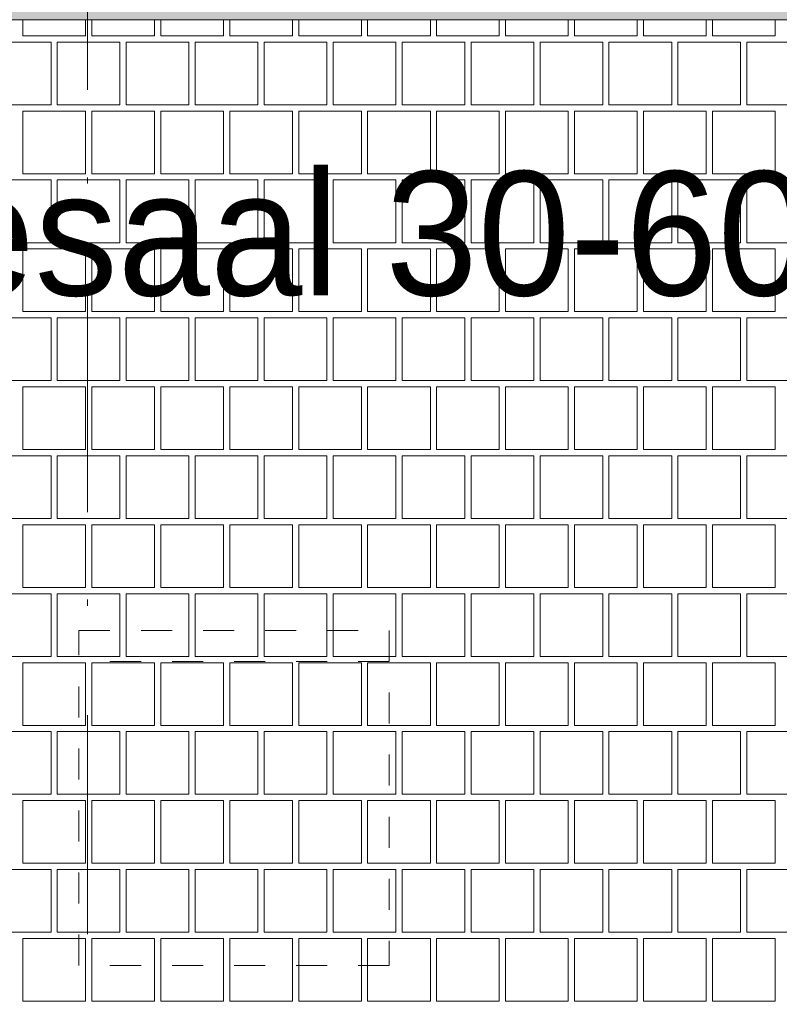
# Paper-space layout 'SA-902 Ruumi 103 siseviimistlused' of a CAD drawing. Header units: millimetres. Extents: x 15 to 415, y 5 to 292.
# Tile 39 of 71: x 104 to 117, y 170 to 186. Entities that reach past the tile are written whole.
import ezdxf
from ezdxf.xclip import XClip

# ---------------------------------------------------------------- set-up
doc = ezdxf.new("R2010")
doc.units = ezdxf.units.MM
doc.header["$MEASUREMENT"] = 0
doc.header["$XCLIPFRAME"] = 2
doc.linetypes.add('Dashed väike', pattern=[1, 0.5, -0.5])
doc.linetypes.add('Dot & Dashed', pattern=[6.702778, 3.527778, -1.763889, 0, -1.411111])
for name, color, linetype in [('AR - Mööbel', 7, 'Continuous'), ('AR - Seinad SS.ol', 7, 'Continuous'), ('AR - Teljed', 7, 'Continuous'), ('SA - põrandaviimistlus', 7, 'Continuous'), ('Tsoonid - Neto', 7, 'Continuous')]:
    doc.layers.add(name, color=color, linetype=linetype)
doc.styles.add('GENERATED_STYLE_1', font='txt')

# ---------------------------------------------------------------- blocks, each defined once
blk = doc.blocks.new('*X2')
at = {"layer": 'SA - põrandaviimistlus', "color": 254, "linetype": 'Continuous', "lineweight": 13}
for p, q in [((104.324, 185.74), (104.324, 185.484)), ((105.334, 185.484), (105.334, 185.74)), ((105.435, 185.74), (105.435, 185.484)), ((106.445, 185.484), (106.445, 185.74)), ((106.546, 185.74), (106.546, 185.484)), ((107.556, 185.484), (107.556, 185.74)), ((107.657, 185.74), (107.657, 185.484)), ((108.667, 185.484), (108.667, 185.74)), ((108.768, 185.74), (108.768, 185.484)), ((109.778, 185.484), (109.778, 185.74)), ((109.879, 185.74), (109.879, 185.484)), ((110.889, 185.484), (110.889, 185.74)), ((110.99, 185.74), (110.99, 185.484)), ((112, 185.484), (112, 185.74)), ((112.101, 185.74), (112.101, 185.484)), ((113.111, 185.484), (113.111, 185.74)), ((113.212, 185.74), (113.212, 185.484)), ((114.222, 185.484), (114.222, 185.74)), ((114.323, 185.74), (114.323, 185.484)), ((115.333, 185.484), (115.333, 185.739)), ((115.434, 185.739), (115.434, 185.484)), ((116.444, 185.484), (116.444, 185.739)), ((104.324, 185.484), (105.334, 185.484)), ((105.435, 185.484), (106.445, 185.484)), ((106.546, 185.484), (107.556, 185.484)), ((107.657, 185.484), (108.667, 185.484)), ((108.768, 185.484), (109.778, 185.484)), ((109.879, 185.484), (110.889, 185.484)), ((110.99, 185.484), (112, 185.484)), ((112.101, 185.484), (113.111, 185.484)), ((113.212, 185.484), (114.222, 185.484)), ((114.323, 185.484), (115.333, 185.484)), ((115.434, 185.484), (116.444, 185.484)), ((104.778, 185.383), (103.768, 185.383)), ((104.778, 184.373), (104.778, 185.383)), ((104.879, 184.373), (104.879, 185.383)), ((104.879, 185.383), (105.384, 185.383)), ((105.889, 185.383), (105.384, 185.383)), ((105.889, 184.373), (105.889, 185.383)), ((107, 185.383), (105.99, 185.383)), ((105.99, 185.383), (105.99, 184.373)), ((107, 184.373), (107, 185.383)), ((107.101, 184.373), (107.101, 185.383)), ((107.101, 185.383), (107.606, 185.383)), ((108.111, 185.383), (107.606, 185.383)), ((108.111, 184.373), (108.111, 185.383)), ((109.222, 185.383), (108.212, 185.383)), ((108.212, 185.383), (108.212, 184.373)), ((109.222, 184.373), (109.222, 185.383)), ((109.323, 184.373), (109.323, 185.383)), ((109.323, 185.383), (109.828, 185.383)), ((110.333, 185.383), (109.828, 185.383)), ((110.333, 184.373), (110.333, 185.383)), ((111.444, 185.383), (110.434, 185.383)), ((110.434, 185.383), (110.434, 184.373)), ((111.444, 184.373), (111.444, 185.383)), ((111.545, 184.373), (111.545, 185.383)), ((111.545, 185.383), (112.05, 185.383)), ((112.555, 185.383), (112.05, 185.383)), ((112.555, 184.373), (112.555, 185.383)), ((113.666, 185.383), (112.656, 185.383)), ((112.656, 185.383), (112.656, 184.373)), ((113.666, 184.373), (113.666, 185.383)), ((113.767, 184.373), (113.767, 185.383)), ((113.767, 185.383), (114.272, 185.383)), ((114.777, 185.383), (114.272, 185.383)), ((114.777, 184.373), (114.777, 185.383)), ((115.888, 185.383), (114.878, 185.383)), ((114.878, 185.383), (114.878, 184.373)), ((115.888, 184.373), (115.888, 185.383)), ((115.989, 184.373), (115.989, 185.383)), ((115.989, 185.383), (116.494, 185.383)), ((116.999, 185.383), (116.494, 185.383)), ((103.768, 184.373), (104.778, 184.373)), ((105.384, 184.373), (104.879, 184.373)), ((105.384, 184.373), (105.889, 184.373)), ((105.99, 184.373), (107, 184.373)), ((107.606, 184.373), (107.101, 184.373)), ((107.606, 184.373), (108.111, 184.373)), ((108.212, 184.373), (109.222, 184.373)), ((109.828, 184.373), (109.323, 184.373)), ((109.828, 184.373), (110.333, 184.373)), ((110.434, 184.373), (111.444, 184.373)), ((112.05, 184.373), (111.545, 184.373)), ((112.05, 184.373), (112.555, 184.373)), ((112.656, 184.373), (113.666, 184.373)), ((114.272, 184.373), (113.767, 184.373)), ((114.272, 184.373), (114.777, 184.373)), ((114.878, 184.373), (115.888, 184.373)), ((116.494, 184.373), (115.989, 184.373)), ((116.494, 184.373), (116.999, 184.373)), ((105.334, 184.272), (104.324, 184.272)), ((104.324, 184.272), (104.324, 183.262)), ((105.334, 183.262), (105.334, 184.272)), ((106.445, 184.272), (105.435, 184.272)), ((105.435, 184.272), (105.435, 183.262)), ((106.445, 183.262), (106.445, 184.272)), ((107.556, 184.272), (106.546, 184.272)), ((106.546, 184.272), (106.546, 183.262)), ((107.556, 183.262), (107.556, 184.272)), ((108.667, 184.272), (107.657, 184.272)), ((107.657, 184.272), (107.657, 183.262)), ((108.667, 183.262), (108.667, 184.272)), ((109.778, 184.272), (108.768, 184.272)), ((108.768, 184.272), (108.768, 183.262)), ((109.778, 183.262), (109.778, 184.272)), ((110.889, 184.272), (109.879, 184.272)), ((109.879, 184.272), (109.879, 183.262)), ((110.889, 183.262), (110.889, 184.272)), ((112, 184.272), (110.99, 184.272)), ((110.99, 184.272), (110.99, 183.262)), ((112, 183.262), (112, 184.272)), ((113.111, 184.272), (112.101, 184.272)), ((112.101, 184.272), (112.101, 183.262)), ((113.111, 183.262), (113.111, 184.272)), ((114.222, 184.272), (113.212, 184.272)), ((113.212, 184.272), (113.212, 183.262)), ((114.222, 183.262), (114.222, 184.272)), ((115.333, 184.272), (114.323, 184.272)), ((114.323, 184.272), (114.323, 183.262)), ((115.333, 183.262), (115.333, 184.272)), ((116.444, 184.272), (115.434, 184.272)), ((115.434, 184.272), (115.434, 183.262)), ((116.444, 183.262), (116.444, 184.272)), ((104.324, 183.262), (105.334, 183.262)), ((105.435, 183.262), (106.445, 183.262)), ((106.546, 183.262), (107.556, 183.262)), ((107.657, 183.262), (108.667, 183.262)), ((108.768, 183.262), (109.778, 183.262)), ((109.879, 183.262), (110.889, 183.262)), ((110.99, 183.262), (112, 183.262)), ((112.101, 183.262), (113.111, 183.262)), ((113.212, 183.262), (114.222, 183.262)), ((114.323, 183.262), (115.333, 183.262)), ((115.434, 183.262), (116.444, 183.262)), ((104.778, 183.161), (103.768, 183.161)), ((104.778, 182.151), (104.778, 183.161)), ((104.879, 182.151), (104.879, 183.161)), ((104.879, 183.161), (105.384, 183.161)), ((105.889, 183.161), (105.384, 183.161)), ((105.889, 182.151), (105.889, 183.161)), ((107, 183.161), (105.99, 183.161)), ((105.99, 183.161), (105.99, 182.151)), ((107, 182.151), (107, 183.161)), ((107.101, 182.151), (107.101, 183.161)), ((107.101, 183.161), (107.606, 183.161)), ((108.111, 183.161), (107.606, 183.161)), ((108.111, 182.151), (108.111, 183.161)), ((109.222, 183.161), (108.212, 183.161)), ((108.212, 183.161), (108.212, 182.151)), ((109.222, 182.151), (109.222, 183.161)), ((109.323, 182.151), (109.323, 183.161)), ((109.323, 183.161), (109.828, 183.161)), ((110.333, 183.161), (109.828, 183.161)), ((110.333, 182.151), (110.333, 183.161)), ((111.444, 183.161), (110.434, 183.161)), ((110.434, 183.161), (110.434, 182.151)), ((111.444, 182.151), (111.444, 183.161)), ((111.545, 182.151), (111.545, 183.161)), ((111.545, 183.161), (112.05, 183.161)), ((112.555, 183.161), (112.05, 183.161)), ((112.555, 182.151), (112.555, 183.161)), ((113.666, 183.161), (112.656, 183.161)), ((112.656, 183.161), (112.656, 182.151)), ((113.666, 182.151), (113.666, 183.161)), ((113.767, 182.151), (113.767, 183.161)), ((113.767, 183.161), (114.272, 183.161)), ((114.777, 183.161), (114.272, 183.161)), ((114.777, 182.151), (114.777, 183.161)), ((115.888, 183.161), (114.878, 183.161)), ((114.878, 183.161), (114.878, 182.151)), ((115.888, 182.151), (115.888, 183.161)), ((115.989, 182.151), (115.989, 183.161)), ((115.989, 183.161), (116.494, 183.161)), ((116.999, 183.161), (116.494, 183.161)), ((103.768, 182.151), (104.778, 182.151)), ((105.384, 182.151), (104.879, 182.151)), ((105.384, 182.151), (105.889, 182.151)), ((105.99, 182.151), (107, 182.151)), ((107.606, 182.151), (107.101, 182.151)), ((107.606, 182.151), (108.111, 182.151)), ((108.212, 182.151), (109.222, 182.151)), ((109.828, 182.151), (109.323, 182.151)), ((109.828, 182.151), (110.333, 182.151)), ((110.434, 182.151), (111.444, 182.151)), ((112.05, 182.151), (111.545, 182.151)), ((112.05, 182.151), (112.555, 182.151)), ((112.656, 182.151), (113.666, 182.151)), ((114.272, 182.151), (113.767, 182.151)), ((114.272, 182.151), (114.777, 182.151)), ((114.878, 182.151), (115.888, 182.151)), ((116.494, 182.151), (115.989, 182.151)), ((116.494, 182.151), (116.999, 182.151)), ((105.334, 182.05), (104.324, 182.05)), ((104.324, 182.05), (104.324, 181.04)), ((105.334, 181.04), (105.334, 182.05)), ((106.445, 182.05), (105.435, 182.05)), ((105.435, 182.05), (105.435, 181.04)), ((106.445, 181.04), (106.445, 182.05)), ((107.556, 182.05), (106.546, 182.05)), ((106.546, 182.05), (106.546, 181.04)), ((107.556, 181.04), (107.556, 182.05)), ((108.667, 182.05), (107.657, 182.05)), ((107.657, 182.05), (107.657, 181.04)), ((108.667, 181.04), (108.667, 182.05)), ((109.778, 182.05), (108.768, 182.05)), ((108.768, 182.05), (108.768, 181.04)), ((109.778, 181.04), (109.778, 182.05)), ((110.889, 182.05), (109.879, 182.05)), ((109.879, 182.05), (109.879, 181.04)), ((110.889, 181.04), (110.889, 182.05)), ((112, 182.05), (110.99, 182.05)), ((110.99, 182.05), (110.99, 181.04)), ((112, 181.04), (112, 182.05)), ((113.111, 182.05), (112.101, 182.05)), ((112.101, 182.05), (112.101, 181.04)), ((113.111, 181.04), (113.111, 182.05)), ((114.222, 182.05), (113.212, 182.05)), ((113.212, 182.05), (113.212, 181.04)), ((114.222, 181.04), (114.222, 182.05)), ((115.333, 182.05), (114.323, 182.05)), ((114.323, 182.05), (114.323, 181.04)), ((115.333, 181.04), (115.333, 182.05)), ((116.444, 182.05), (115.434, 182.05)), ((115.434, 182.05), (115.434, 181.04)), ((116.444, 181.04), (116.444, 182.05)), ((104.324, 181.04), (105.334, 181.04)), ((105.435, 181.04), (106.445, 181.04)), ((106.546, 181.04), (107.556, 181.04)), ((107.657, 181.04), (108.667, 181.04)), ((108.768, 181.04), (109.778, 181.04)), ((109.879, 181.04), (110.889, 181.04)), ((110.99, 181.04), (112, 181.04)), ((112.101, 181.04), (113.111, 181.04)), ((113.212, 181.04), (114.222, 181.04)), ((114.323, 181.04), (115.333, 181.04)), ((115.434, 181.04), (116.444, 181.04)), ((104.778, 180.939), (103.768, 180.939)), ((104.778, 179.929), (104.778, 180.939)), ((104.879, 179.929), (104.879, 180.939)), ((104.879, 180.939), (105.384, 180.939)), ((105.889, 180.939), (105.384, 180.939)), ((105.889, 179.929), (105.889, 180.939)), ((107, 180.939), (105.99, 180.939)), ((105.99, 180.939), (105.99, 179.929)), ((107, 179.929), (107, 180.939)), ((107.101, 179.929), (107.101, 180.939)), ((107.101, 180.939), (107.606, 180.939)), ((108.111, 180.939), (107.606, 180.939)), ((108.111, 179.929), (108.111, 180.939)), ((109.222, 180.939), (108.212, 180.939)), ((108.212, 180.939), (108.212, 179.929)), ((109.222, 179.929), (109.222, 180.939)), ((109.323, 179.929), (109.323, 180.939)), ((109.323, 180.939), (109.828, 180.939)), ((110.333, 180.939), (109.828, 180.939)), ((110.333, 179.929), (110.333, 180.939)), ((111.444, 180.939), (110.434, 180.939)), ((110.434, 180.939), (110.434, 179.929)), ((111.444, 179.929), (111.444, 180.939)), ((111.545, 179.929), (111.545, 180.939)), ((111.545, 180.939), (112.05, 180.939)), ((112.555, 180.939), (112.05, 180.939)), ((112.555, 179.929), (112.555, 180.939)), ((113.666, 180.939), (112.656, 180.939)), ((112.656, 180.939), (112.656, 179.929)), ((113.666, 179.929), (113.666, 180.939)), ((113.767, 179.929), (113.767, 180.939)), ((113.767, 180.939), (114.272, 180.939)), ((114.777, 180.939), (114.272, 180.939)), ((114.777, 179.929), (114.777, 180.939)), ((115.888, 180.939), (114.878, 180.939)), ((114.878, 180.939), (114.878, 179.929)), ((115.888, 179.929), (115.888, 180.939)), ((115.989, 179.929), (115.989, 180.939)), ((115.989, 180.939), (116.494, 180.939)), ((116.999, 180.939), (116.494, 180.939)), ((103.768, 179.929), (104.778, 179.929)), ((105.384, 179.929), (104.879, 179.929)), ((105.384, 179.929), (105.889, 179.929)), ((105.99, 179.929), (107, 179.929)), ((107.606, 179.929), (107.101, 179.929)), ((107.606, 179.929), (108.111, 179.929)), ((108.212, 179.929), (109.222, 179.929)), ((109.828, 179.929), (109.323, 179.929)), ((109.828, 179.929), (110.333, 179.929)), ((110.434, 179.929), (111.444, 179.929)), ((112.05, 179.929), (111.545, 179.929)), ((112.05, 179.929), (112.555, 179.929)), ((112.656, 179.929), (113.666, 179.929)), ((114.272, 179.929), (113.767, 179.929)), ((114.272, 179.929), (114.777, 179.929)), ((114.878, 179.929), (115.888, 179.929)), ((116.494, 179.929), (115.989, 179.929)), ((116.494, 179.929), (116.999, 179.929)), ((105.334, 179.828), (104.324, 179.828)), ((104.324, 179.828), (104.324, 178.818)), ((105.334, 178.818), (105.334, 179.828)), ((106.445, 179.828), (105.435, 179.828)), ((105.435, 179.828), (105.435, 178.818)), ((106.445, 178.818), (106.445, 179.828)), ((107.556, 179.828), (106.546, 179.828)), ((106.546, 179.828), (106.546, 178.818)), ((107.556, 178.818), (107.556, 179.828)), ((108.667, 179.828), (107.657, 179.828)), ((107.657, 179.828), (107.657, 178.818)), ((108.667, 178.818), (108.667, 179.828)), ((109.778, 179.828), (108.768, 179.828)), ((108.768, 179.828), (108.768, 178.818)), ((109.778, 178.818), (109.778, 179.828)), ((110.889, 179.828), (109.879, 179.828)), ((109.879, 179.828), (109.879, 178.818)), ((110.889, 178.818), (110.889, 179.828)), ((112, 179.828), (110.99, 179.828)), ((110.99, 179.828), (110.99, 178.818)), ((112, 178.818), (112, 179.828)), ((113.111, 179.828), (112.101, 179.828)), ((112.101, 179.828), (112.101, 178.818)), ((113.111, 178.818), (113.111, 179.828)), ((114.222, 179.828), (113.212, 179.828)), ((113.212, 179.828), (113.212, 178.818)), ((114.222, 178.818), (114.222, 179.828)), ((115.333, 179.828), (114.323, 179.828)), ((114.323, 179.828), (114.323, 178.818)), ((115.333, 178.818), (115.333, 179.828)), ((116.444, 179.828), (115.434, 179.828)), ((115.434, 179.828), (115.434, 178.818)), ((116.444, 178.818), (116.444, 179.828)), ((104.324, 178.818), (105.334, 178.818)), ((105.435, 178.818), (106.445, 178.818)), ((106.546, 178.818), (107.556, 178.818)), ((107.657, 178.818), (108.667, 178.818)), ((108.768, 178.818), (109.778, 178.818)), ((109.879, 178.818), (110.889, 178.818)), ((110.99, 178.818), (112, 178.818)), ((112.101, 178.818), (113.111, 178.818)), ((113.212, 178.818), (114.222, 178.818)), ((114.323, 178.818), (115.333, 178.818)), ((115.434, 178.818), (116.444, 178.818)), ((104.778, 178.717), (103.768, 178.717)), ((104.778, 177.707), (104.778, 178.717)), ((104.879, 177.707), (104.879, 178.717)), ((104.879, 178.717), (105.384, 178.717)), ((105.889, 178.717), (105.384, 178.717)), ((105.889, 177.707), (105.889, 178.717)), ((107, 178.717), (105.99, 178.717)), ((105.99, 178.717), (105.99, 177.707)), ((107, 177.707), (107, 178.717)), ((107.101, 177.707), (107.101, 178.717)), ((107.101, 178.717), (107.606, 178.717)), ((108.111, 178.717), (107.606, 178.717)), ((108.111, 177.707), (108.111, 178.717)), ((109.222, 178.717), (108.212, 178.717)), ((108.212, 178.717), (108.212, 177.707)), ((109.222, 177.707), (109.222, 178.717)), ((109.323, 177.707), (109.323, 178.717)), ((109.323, 178.717), (109.828, 178.717)), ((110.333, 178.717), (109.828, 178.717)), ((110.333, 177.707), (110.333, 178.717)), ((111.444, 178.717), (110.434, 178.717)), ((110.434, 178.717), (110.434, 177.707)), ((111.444, 177.707), (111.444, 178.717)), ((111.545, 177.707), (111.545, 178.717)), ((111.545, 178.717), (112.05, 178.717)), ((112.555, 178.717), (112.05, 178.717)), ((112.555, 177.707), (112.555, 178.717)), ((113.666, 178.717), (112.656, 178.717)), ((112.656, 178.717), (112.656, 177.707)), ((113.666, 177.707), (113.666, 178.717)), ((113.767, 177.707), (113.767, 178.717)), ((113.767, 178.717), (114.272, 178.717)), ((114.777, 178.717), (114.272, 178.717)), ((114.777, 177.707), (114.777, 178.717)), ((115.888, 178.717), (114.878, 178.717)), ((114.878, 178.717), (114.878, 177.707)), ((115.888, 177.707), (115.888, 178.717)), ((115.989, 177.707), (115.989, 178.717)), ((115.989, 178.717), (116.494, 178.717)), ((116.999, 178.717), (116.494, 178.717)), ((103.768, 177.707), (104.778, 177.707)), ((105.384, 177.707), (104.879, 177.707)), ((105.384, 177.707), (105.889, 177.707)), ((105.99, 177.707), (107, 177.707)), ((107.606, 177.707), (107.101, 177.707)), ((107.606, 177.707), (108.111, 177.707)), ((108.212, 177.707), (109.222, 177.707)), ((109.828, 177.707), (109.323, 177.707)), ((109.828, 177.707), (110.333, 177.707)), ((110.434, 177.707), (111.444, 177.707)), ((112.05, 177.707), (111.545, 177.707)), ((112.05, 177.707), (112.555, 177.707)), ((112.656, 177.707), (113.666, 177.707)), ((114.272, 177.707), (113.767, 177.707)), ((114.272, 177.707), (114.777, 177.707)), ((114.878, 177.707), (115.888, 177.707)), ((116.494, 177.707), (115.989, 177.707)), ((116.494, 177.707), (116.999, 177.707)), ((105.334, 177.606), (104.324, 177.606)), ((104.324, 177.606), (104.324, 176.596)), ((105.334, 176.596), (105.334, 177.606)), ((106.445, 177.606), (105.435, 177.606)), ((105.435, 177.606), (105.435, 176.596)), ((106.445, 176.596), (106.445, 177.606)), ((107.556, 177.606), (106.546, 177.606)), ((106.546, 177.606), (106.546, 176.596)), ((107.556, 176.596), (107.556, 177.606)), ((108.667, 177.606), (107.657, 177.606)), ((107.657, 177.606), (107.657, 176.596)), ((108.667, 176.596), (108.667, 177.606)), ((109.778, 177.606), (108.768, 177.606)), ((108.768, 177.606), (108.768, 176.596)), ((109.778, 176.596), (109.778, 177.606)), ((110.889, 177.606), (109.879, 177.606)), ((109.879, 177.606), (109.879, 176.596)), ((110.889, 176.596), (110.889, 177.606)), ((112, 177.606), (110.99, 177.606)), ((110.99, 177.606), (110.99, 176.596)), ((112, 176.596), (112, 177.606)), ((113.111, 177.606), (112.101, 177.606)), ((112.101, 177.606), (112.101, 176.596)), ((113.111, 176.596), (113.111, 177.606)), ((114.222, 177.606), (113.212, 177.606)), ((113.212, 177.606), (113.212, 176.596)), ((114.222, 176.596), (114.222, 177.606)), ((115.333, 177.606), (114.323, 177.606)), ((114.323, 177.606), (114.323, 176.596)), ((115.333, 176.596), (115.333, 177.606)), ((116.444, 177.606), (115.434, 177.606)), ((115.434, 177.606), (115.434, 176.596)), ((116.444, 176.596), (116.444, 177.606)), ((104.324, 176.596), (105.334, 176.596)), ((105.435, 176.596), (106.445, 176.596)), ((106.546, 176.596), (107.556, 176.596)), ((107.657, 176.596), (108.667, 176.596)), ((108.768, 176.596), (109.778, 176.596)), ((109.879, 176.596), (110.889, 176.596)), ((110.99, 176.596), (112, 176.596)), ((112.101, 176.596), (113.111, 176.596)), ((113.212, 176.596), (114.222, 176.596)), ((114.323, 176.596), (115.333, 176.596)), ((115.434, 176.596), (116.444, 176.596)), ((104.778, 176.495), (103.768, 176.495)), ((104.778, 175.485), (104.778, 176.495)), ((104.879, 175.485), (104.879, 176.495)), ((104.879, 176.495), (105.384, 176.495)), ((105.889, 176.495), (105.384, 176.495)), ((105.889, 175.485), (105.889, 176.495)), ((107, 176.495), (105.99, 176.495)), ((105.99, 176.495), (105.99, 175.485)), ((107, 175.485), (107, 176.495)), ((107.101, 175.485), (107.101, 176.495)), ((107.101, 176.495), (107.606, 176.495)), ((108.111, 176.495), (107.606, 176.495)), ((108.111, 175.485), (108.111, 176.495)), ((109.222, 176.495), (108.212, 176.495)), ((108.212, 176.495), (108.212, 175.485)), ((109.222, 175.485), (109.222, 176.495)), ((109.323, 175.485), (109.323, 176.495)), ((109.323, 176.495), (109.828, 176.495)), ((110.333, 176.495), (109.828, 176.495)), ((110.333, 175.485), (110.333, 176.495)), ((111.444, 176.495), (110.434, 176.495)), ((110.434, 176.495), (110.434, 175.485)), ((111.444, 175.485), (111.444, 176.495)), ((111.545, 175.485), (111.545, 176.495)), ((111.545, 176.495), (112.05, 176.495)), ((112.555, 176.495), (112.05, 176.495)), ((112.555, 175.485), (112.555, 176.495)), ((113.666, 176.495), (112.656, 176.495)), ((112.656, 176.495), (112.656, 175.485)), ((113.666, 175.485), (113.666, 176.495)), ((113.767, 175.485), (113.767, 176.495)), ((113.767, 176.495), (114.272, 176.495)), ((114.777, 176.495), (114.272, 176.495)), ((114.777, 175.485), (114.777, 176.495)), ((115.888, 176.495), (114.878, 176.495)), ((114.878, 176.495), (114.878, 175.485)), ((115.888, 175.485), (115.888, 176.495)), ((115.989, 175.485), (115.989, 176.495)), ((115.989, 176.495), (116.494, 176.495)), ((116.999, 176.495), (116.494, 176.495)), ((103.768, 175.485), (104.778, 175.485)), ((105.384, 175.485), (104.879, 175.485)), ((105.384, 175.485), (105.889, 175.485)), ((105.99, 175.485), (107, 175.485)), ((107.606, 175.485), (107.101, 175.485)), ((107.606, 175.485), (108.111, 175.485)), ((108.212, 175.485), (109.222, 175.485)), ((109.828, 175.485), (109.323, 175.485)), ((109.828, 175.485), (110.333, 175.485)), ((110.434, 175.485), (111.444, 175.485)), ((112.05, 175.485), (111.545, 175.485)), ((112.05, 175.485), (112.555, 175.485)), ((112.656, 175.485), (113.666, 175.485)), ((114.272, 175.485), (113.767, 175.485)), ((114.272, 175.485), (114.777, 175.485)), ((114.878, 175.485), (115.888, 175.485)), ((116.494, 175.485), (115.989, 175.485)), ((116.494, 175.485), (116.999, 175.485)), ((105.334, 175.384), (104.324, 175.384)), ((104.324, 175.384), (104.324, 174.374)), ((105.334, 174.374), (105.334, 175.384)), ((106.445, 175.384), (105.435, 175.384)), ((105.435, 175.384), (105.435, 174.374)), ((106.445, 174.374), (106.445, 175.384)), ((107.556, 175.384), (106.546, 175.384)), ((106.546, 175.384), (106.546, 174.374)), ((107.556, 174.374), (107.556, 175.384)), ((108.667, 175.384), (107.657, 175.384)), ((107.657, 175.384), (107.657, 174.374)), ((108.667, 174.374), (108.667, 175.384)), ((109.778, 175.384), (108.768, 175.384)), ((108.768, 175.384), (108.768, 174.374)), ((109.778, 174.374), (109.778, 175.384)), ((110.889, 175.384), (109.879, 175.384)), ((109.879, 175.384), (109.879, 174.374)), ((110.889, 174.374), (110.889, 175.384)), ((112, 175.384), (110.99, 175.384)), ((110.99, 175.384), (110.99, 174.374)), ((112, 174.374), (112, 175.384)), ((113.111, 175.384), (112.101, 175.384)), ((112.101, 175.384), (112.101, 174.374)), ((113.111, 174.374), (113.111, 175.384)), ((114.222, 175.384), (113.212, 175.384)), ((113.212, 175.384), (113.212, 174.374)), ((114.222, 174.374), (114.222, 175.384)), ((115.333, 175.384), (114.323, 175.384)), ((114.323, 175.384), (114.323, 174.374)), ((115.333, 174.374), (115.333, 175.384)), ((116.444, 175.384), (115.434, 175.384)), ((115.434, 175.384), (115.434, 174.374)), ((116.444, 174.374), (116.444, 175.384)), ((104.324, 174.374), (105.334, 174.374)), ((105.435, 174.374), (106.445, 174.374)), ((106.546, 174.374), (107.556, 174.374)), ((107.657, 174.374), (108.667, 174.374)), ((108.768, 174.374), (109.778, 174.374)), ((109.879, 174.374), (110.889, 174.374)), ((110.99, 174.374), (112, 174.374)), ((112.101, 174.374), (113.111, 174.374)), ((113.212, 174.374), (114.222, 174.374)), ((114.323, 174.374), (115.333, 174.374)), ((115.434, 174.374), (116.444, 174.374)), ((104.778, 174.273), (103.768, 174.273)), ((104.778, 173.263), (104.778, 174.273)), ((104.879, 173.263), (104.879, 174.273)), ((104.879, 174.273), (105.384, 174.273)), ((105.889, 174.273), (105.384, 174.273)), ((105.889, 173.263), (105.889, 174.273)), ((107, 174.273), (105.99, 174.273)), ((105.99, 174.273), (105.99, 173.263)), ((107, 173.263), (107, 174.273)), ((107.101, 173.263), (107.101, 174.273)), ((107.101, 174.273), (107.606, 174.273)), ((108.111, 174.273), (107.606, 174.273)), ((108.111, 173.263), (108.111, 174.273)), ((109.222, 174.273), (108.212, 174.273)), ((108.212, 174.273), (108.212, 173.263)), ((109.222, 173.263), (109.222, 174.273)), ((109.323, 173.263), (109.323, 174.273)), ((109.323, 174.273), (109.828, 174.273)), ((110.333, 174.273), (109.828, 174.273)), ((110.333, 173.263), (110.333, 174.273)), ((111.444, 174.273), (110.434, 174.273)), ((110.434, 174.273), (110.434, 173.263)), ((111.444, 173.263), (111.444, 174.273)), ((111.545, 173.263), (111.545, 174.273)), ((111.545, 174.273), (112.05, 174.273)), ((112.555, 174.273), (112.05, 174.273)), ((112.555, 173.263), (112.555, 174.273)), ((113.666, 174.273), (112.656, 174.273)), ((112.656, 174.273), (112.656, 173.263)), ((113.666, 173.263), (113.666, 174.273)), ((113.767, 173.263), (113.767, 174.273)), ((113.767, 174.273), (114.272, 174.273)), ((114.777, 174.273), (114.272, 174.273)), ((114.777, 173.263), (114.777, 174.273)), ((115.888, 174.273), (114.878, 174.273)), ((114.878, 174.273), (114.878, 173.263)), ((115.888, 173.263), (115.888, 174.273)), ((115.989, 173.263), (115.989, 174.273)), ((115.989, 174.273), (116.494, 174.273)), ((116.999, 174.273), (116.494, 174.273)), ((103.768, 173.263), (104.778, 173.263)), ((105.384, 173.263), (104.879, 173.263)), ((105.384, 173.263), (105.889, 173.263)), ((105.99, 173.263), (107, 173.263)), ((107.606, 173.263), (107.101, 173.263)), ((107.606, 173.263), (108.111, 173.263)), ((108.212, 173.263), (109.222, 173.263)), ((109.828, 173.263), (109.323, 173.263)), ((109.828, 173.263), (110.333, 173.263)), ((110.434, 173.263), (111.444, 173.263)), ((112.05, 173.263), (111.545, 173.263)), ((112.05, 173.263), (112.555, 173.263)), ((112.656, 173.263), (113.666, 173.263)), ((114.272, 173.263), (113.767, 173.263)), ((114.272, 173.263), (114.777, 173.263)), ((114.878, 173.263), (115.888, 173.263)), ((116.494, 173.263), (115.989, 173.263)), ((116.494, 173.263), (116.999, 173.263)), ((105.334, 173.162), (104.324, 173.162)), ((104.324, 173.162), (104.324, 172.152)), ((105.334, 172.152), (105.334, 173.162)), ((106.445, 173.162), (105.435, 173.162)), ((105.435, 173.162), (105.435, 172.152)), ((106.445, 172.152), (106.445, 173.162)), ((107.556, 173.162), (106.546, 173.162)), ((106.546, 173.162), (106.546, 172.152)), ((107.556, 172.152), (107.556, 173.162)), ((108.667, 173.162), (107.657, 173.162)), ((107.657, 173.162), (107.657, 172.152)), ((108.667, 172.152), (108.667, 173.162)), ((109.778, 173.162), (108.768, 173.162)), ((108.768, 173.162), (108.768, 172.152)), ((109.778, 172.152), (109.778, 173.162)), ((110.889, 173.162), (109.879, 173.162)), ((109.879, 173.162), (109.879, 172.152)), ((110.889, 172.152), (110.889, 173.162)), ((112, 173.162), (110.99, 173.162)), ((110.99, 173.162), (110.99, 172.152)), ((112, 172.152), (112, 173.162)), ((113.111, 173.162), (112.101, 173.162)), ((112.101, 173.162), (112.101, 172.152)), ((113.111, 172.152), (113.111, 173.162)), ((114.222, 173.162), (113.212, 173.162)), ((113.212, 173.162), (113.212, 172.152)), ((114.222, 172.152), (114.222, 173.162)), ((115.333, 173.162), (114.323, 173.162)), ((114.323, 173.162), (114.323, 172.152)), ((115.333, 172.152), (115.333, 173.162)), ((116.444, 173.162), (115.434, 173.162)), ((115.434, 173.162), (115.434, 172.152)), ((116.444, 172.152), (116.444, 173.162)), ((104.324, 172.152), (105.334, 172.152)), ((105.435, 172.152), (106.445, 172.152)), ((106.546, 172.152), (107.556, 172.152)), ((107.657, 172.152), (108.667, 172.152)), ((108.768, 172.152), (109.778, 172.152)), ((109.879, 172.152), (110.889, 172.152)), ((110.99, 172.152), (112, 172.152)), ((112.101, 172.152), (113.111, 172.152)), ((113.212, 172.152), (114.222, 172.152)), ((114.323, 172.152), (115.333, 172.152)), ((115.434, 172.152), (116.444, 172.152)), ((104.778, 172.051), (103.768, 172.051)), ((104.778, 171.041), (104.778, 172.051)), ((104.879, 171.041), (104.879, 172.051)), ((104.879, 172.051), (105.384, 172.051)), ((105.889, 172.051), (105.384, 172.051)), ((105.889, 171.041), (105.889, 172.051)), ((107, 172.051), (105.99, 172.051)), ((105.99, 172.051), (105.99, 171.041)), ((107, 171.041), (107, 172.051)), ((107.101, 171.041), (107.101, 172.051)), ((107.101, 172.051), (107.606, 172.051)), ((108.111, 172.051), (107.606, 172.051)), ((108.111, 171.041), (108.111, 172.051)), ((109.222, 172.051), (108.212, 172.051)), ((108.212, 172.051), (108.212, 171.041)), ((109.222, 171.041), (109.222, 172.051)), ((109.323, 171.041), (109.323, 172.051)), ((109.323, 172.051), (109.828, 172.051)), ((110.333, 172.051), (109.828, 172.051)), ((110.333, 171.041), (110.333, 172.051)), ((111.444, 172.051), (110.434, 172.051)), ((110.434, 172.051), (110.434, 171.041)), ((111.444, 171.041), (111.444, 172.051)), ((111.545, 171.041), (111.545, 172.051)), ((111.545, 172.051), (112.05, 172.051)), ((112.555, 172.051), (112.05, 172.051)), ((112.555, 171.041), (112.555, 172.051)), ((113.666, 172.051), (112.656, 172.051)), ((112.656, 172.051), (112.656, 171.041)), ((113.666, 171.041), (113.666, 172.051)), ((113.767, 171.041), (113.767, 172.051)), ((113.767, 172.051), (114.272, 172.051)), ((114.777, 172.051), (114.272, 172.051)), ((114.777, 171.041), (114.777, 172.051)), ((115.888, 172.051), (114.878, 172.051)), ((114.878, 172.051), (114.878, 171.041)), ((115.888, 171.041), (115.888, 172.051)), ((115.989, 171.041), (115.989, 172.051)), ((115.989, 172.051), (116.494, 172.051)), ((116.999, 172.051), (116.494, 172.051)), ((103.768, 171.041), (104.778, 171.041)), ((105.384, 171.041), (104.879, 171.041)), ((105.384, 171.041), (105.889, 171.041)), ((105.99, 171.041), (107, 171.041)), ((107.606, 171.041), (107.101, 171.041)), ((107.606, 171.041), (108.111, 171.041)), ((108.212, 171.041), (109.222, 171.041)), ((109.828, 171.041), (109.323, 171.041)), ((109.828, 171.041), (110.333, 171.041)), ((110.434, 171.041), (111.444, 171.041)), ((112.05, 171.041), (111.545, 171.041)), ((112.05, 171.041), (112.555, 171.041)), ((112.656, 171.041), (113.666, 171.041)), ((114.272, 171.041), (113.767, 171.041)), ((114.272, 171.041), (114.777, 171.041)), ((114.878, 171.041), (115.888, 171.041)), ((116.494, 171.041), (115.989, 171.041)), ((116.494, 171.041), (116.999, 171.041)), ((105.334, 170.94), (104.324, 170.94)), ((104.324, 170.94), (104.324, 169.93)), ((105.334, 169.93), (105.334, 170.94)), ((106.445, 170.94), (105.435, 170.94)), ((105.435, 170.94), (105.435, 169.93)), ((106.445, 169.93), (106.445, 170.94)), ((107.556, 170.94), (106.546, 170.94)), ((106.546, 170.94), (106.546, 169.93)), ((107.556, 169.93), (107.556, 170.94)), ((108.667, 170.94), (107.657, 170.94)), ((107.657, 170.94), (107.657, 169.93)), ((108.667, 169.93), (108.667, 170.94)), ((109.778, 170.94), (108.768, 170.94)), ((108.768, 170.94), (108.768, 169.93)), ((109.778, 169.93), (109.778, 170.94)), ((110.889, 170.94), (109.879, 170.94)), ((109.879, 170.94), (109.879, 169.93)), ((110.889, 169.93), (110.889, 170.94)), ((112, 170.94), (110.99, 170.94)), ((110.99, 170.94), (110.99, 169.93)), ((112, 169.93), (112, 170.94)), ((113.111, 170.94), (112.101, 170.94)), ((112.101, 170.94), (112.101, 169.93)), ((113.111, 169.93), (113.111, 170.94)), ((114.222, 170.94), (113.212, 170.94)), ((113.212, 170.94), (113.212, 169.93)), ((114.222, 169.93), (114.222, 170.94)), ((115.333, 170.94), (114.323, 170.94)), ((114.323, 170.94), (114.323, 169.93)), ((115.333, 169.93), (115.333, 170.94)), ((116.444, 170.94), (115.434, 170.94)), ((115.434, 170.94), (115.434, 169.93)), ((116.444, 169.93), (116.444, 170.94)), ((104.324, 169.93), (105.334, 169.93)), ((105.435, 169.93), (106.445, 169.93)), ((106.546, 169.93), (107.556, 169.93)), ((107.657, 169.93), (108.667, 169.93)), ((108.768, 169.93), (109.778, 169.93)), ((109.879, 169.93), (110.889, 169.93)), ((110.99, 169.93), (112, 169.93)), ((112.101, 169.93), (113.111, 169.93)), ((113.212, 169.93), (114.222, 169.93)), ((114.323, 169.93), (115.333, 169.93)), ((115.434, 169.93), (116.444, 169.93))]:
    blk.add_line(p, q, dxfattribs=at)
blk = doc.blocks.new('Drawing_1_1', base_point=(61.449, 53.275))
at = {"layer": 'SA - põrandaviimistlus', "linetype": 'Continuous', "lineweight": 13}
h = blk.add_hatch(dxfattribs=at)
h.set_pattern_fill('Grid_600x600_0001', color=254, style=0, pattern_type=2)
h.set_pattern_definition([(0, (61.449, 53.2755), (0, 6), []), (90, (61.449, 53.2755), (-6, 0), [])])
h.paths.add_polyline_path([(105.721, 218.244), (105.386, 198.526), (106.736, 198.516), (106.695, 195.537), (108.166, 195.537), (108.166, 192.767), (134.015, 192.767), (134.015, 195.537), (134.304, 195.537), (134.3, 197.881), (142.202, 197.893), (142.23, 199.986), (149.429, 199.89), (149.404, 196.959), (152.262, 196.963), (152.267, 193.163), (188.583, 193.218), (188.577, 197.018), (193.466, 197.026), (193.466, 198.218), (199.166, 198.218), (199.166, 197.034), (214.276, 197.057), (214.287, 189.857), (213.642, 189.856), (213.261, 163.413), (213.958, 163.415), (213.978, 157.565), (211.724, 157.584), (211.333, 131.191), (212.783, 131.169), (212.78, 130.925), (213.902, 130.927), (213.914, 125.227), (190.819, 125.196), (190.815, 127.844), (145.517, 127.784), (145.519, 125.137), (140.626, 125.13), (140.59, 115.843), (138.333, 115.852), (138.179, 76.16), (140.436, 76.151), (140.419, 64.848), (197.715, 64.938), (197.754, 97.452), (212.734, 97.416), (212.689, 96.617), (213.675, 96.614), (213.665, 92.64), (238.665, 92.58), (238.675, 96.554), (243.295, 96.543), (244.201, 96.541), (244.201, 125.294), (238.914, 125.283), (238.901, 130.983), (240.061, 130.985), (240.061, 131.185), (242.964, 131.15), (242.962, 130.992), (244.201, 130.994), (244.201, 189.903), (243.683, 189.902), (243.288, 157.625), (239.687, 157.654), (239.666, 163.504), (240.46, 163.507), (240.783, 189.897), (240.067, 189.896), (240.056, 197.096), (244.201, 197.103), (244.201, 199.036), (201.166, 199.036), (201.166, 212.446), (209.761, 212.446, -0.068715), (209.037, 214.423), (199.166, 214.446), (199.166, 211.518), (193.466, 211.518), (193.425, 233.349), (149.874, 233.347), (149.792, 227.137), (142.592, 227.233), (142.704, 235.586), (114.929, 235.586), (114.929, 218.186), (107.051, 218.186)])
h.paths.add_polyline_path([(145.626, 67.938), (145.626, 122.227), (205.909, 122.227), (205.909, 100.452), (190.757, 100.452), (190.757, 67.938)], flags=0)
h.paths.add_polyline_path([(215.914, 134.278), (215.914, 189.096), (236.914, 189.096), (236.914, 134.278)], flags=0)
h.paths.add_polyline_path([(215.914, 100.452), (215.914, 122.227), (236.914, 122.227), (236.914, 100.452)], flags=0)
at = {"layer": 'SA - põrandaviimistlus', "linetype": 'Continuous', "lineweight": 20}
h = blk.add_hatch(dxfattribs=at)
h.set_pattern_fill('Carpet_tihe_0001', color=252, style=0, pattern_type=2)
h.set_pattern_definition([(45, (61.4492, 56.2755), (-0.954594, 0.954594), [0, -0.9, 0, -1.35]), (110, (64.4492, 56.2755), (1.268585, 0.461727), [0, -0.66, 0, -1.14])])
h.paths.add_polyline_path([(74.616, 140.163), (78.245, 139.844), (80.882, 185.741), (131.31, 185.739), (130.962, 130.817), (134.996, 130.823), (135.054, 140.028), (137.363, 140.013), (137.62, 180.434), (135.31, 180.448), (135.369, 189.739), (126.091, 189.728), (126.091, 191.367), (116.091, 191.367), (116.091, 189.737), (108.166, 189.737), (101.021, 189.737), (78.924, 189.737), (76.976, 189.737), (75.907, 154.818)])
at = {"layer": 'AR - Mööbel', "color": 251, "linetype": 'Dashed väike', "lineweight": 13}
for p, q in [((105.228, 175.903), (110.228, 175.903)), ((105.228, 170.503), (105.228, 175.903)), ((110.228, 175.903), (110.228, 170.503)), ((110.228, 175.403), (105.228, 175.403)), ((110.228, 170.503), (105.228, 170.503))]:
    blk.add_line(p, q, dxfattribs=at)
at = {"layer": 'AR - Teljed', "color": 251, "linetype": 'Dot & Dashed', "lineweight": 13}
blk.add_line((105.364, 48.559), (105.364, 266.399), dxfattribs=at)
at = {"layer": 'SA - põrandaviimistlus', "color": 252, "linetype": 'Continuous', "lineweight": 13, "flags": 128}
for points in [[(74.616, 140.163), (78.245, 139.844), (80.882, 185.741), (131.31, 185.739), (130.962, 130.817), (134.996, 130.823), (135.054, 140.028), (137.363, 140.013), (137.62, 180.434), (135.31, 180.448), (135.369, 189.739), (126.091, 189.728), (126.091, 191.367), (116.091, 191.367), (116.091, 189.737), (108.166, 189.737), (101.021, 189.737), (78.924, 189.737), (76.976, 189.737), (75.907, 154.818)], [(77.394, 125.047), (73.551, 70.524), (130.681, 70.637), (130.925, 125.117), (125.521, 125.118), (125.521, 130.81), (130.962, 130.817), (131.31, 185.739), (80.882, 185.741), (78.245, 139.844), (80.194, 139.672), (79.409, 130.749), (80.191, 130.751), (80.191, 125.044)]]:
    blk.add_lwpolyline(points, close=True, dxfattribs=at)
at = {"layer": 'AR - Seinad SS.ol', "color": 7, "linetype": 'Continuous', "lineweight": 13}
blk.add_blockref('*X2', (0, 0), dxfattribs=at)
at = {"layer": 'Tsoonid - Neto', "color": 7, "linetype": 'Continuous', "lineweight": 5, "insert": (90.242, 183.301), "char_height": 2, "attachment_point": 1, "style": 'GENERATED_STYLE_1'}
blk.add_mtext('{\\A1;koosolekutesaal 30-60 in}', dxfattribs=at)

psp = doc.layouts.new('SA-902 Ruumi 103 siseviimistlused')

# ---------------------------------------------------------------- block references
at = {"color": 7, "linetype": 'Continuous', "lineweight": 13}
ref = psp.add_blockref('Drawing_1_1', (61.449, 53.275), dxfattribs=at)
XClip(ref).set_block_clipping_path([(24.1555726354, 26.0866641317), (244.2005401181, 283.9995795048)])

doc.saveas('drawing.dxf')
